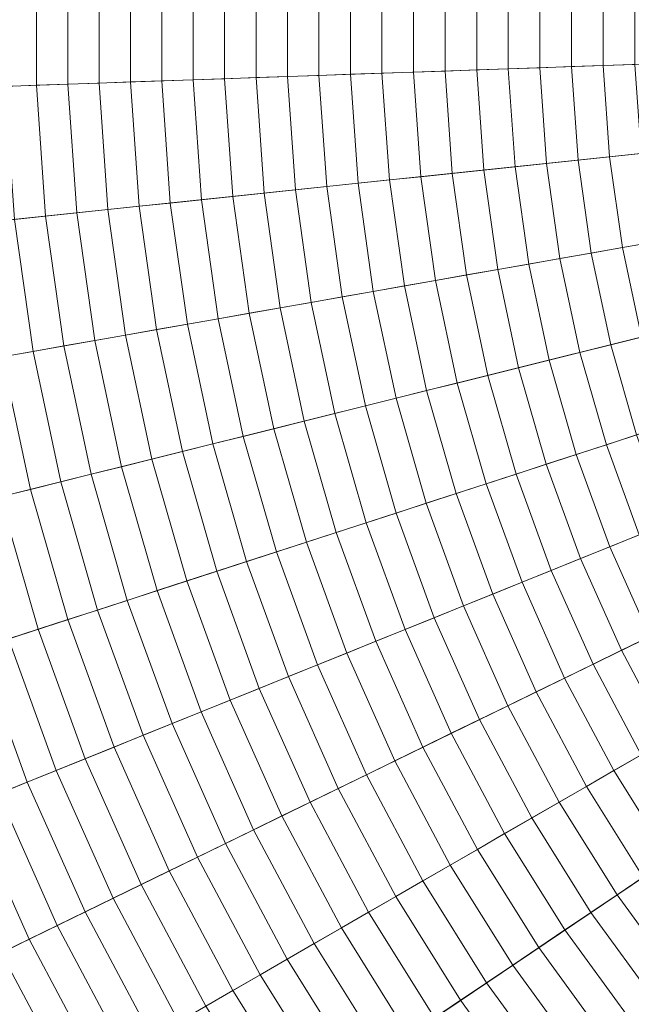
# Model space of a CAD drawing. Header units: centimetres. Extents: x -3.01 to 4.18, y -6.48 to 0.72.
# Tile 147 of 256: x -1.14 to -0.58, y -3.78 to -2.88. Entities that reach past the tile are written whole.
import ezdxf

# ---------------------------------------------------------------- set-up
doc = ezdxf.new("R2010")
doc.units = ezdxf.units.CM
doc.header["$LTSCALE"] = 2.54
doc.layers.add('Lucido design-1', color=7, linetype='Continuous')

# ---------------------------------------------------------------- blocks, each defined once
blk = doc.blocks.new('Gruppo-1')
at = {"color": 142, "linetype": 'Continuous', "lineweight": 9}
for points in [[(-3.01007, -2.75531, -13.70234), (-3.01007, -3.00649, -13.70234), (0.5842, -2.88097, -13.70234), (0.5842, -2.88082, -13.70234)], [(-1.12037, -2.8213, -12.80129), (-1.12037, -2.9405, -12.80129), (-1.14878, -2.94149, -12.80783), (-1.14878, -2.82031, -12.80783)], [(-1.09193, -2.82229, -12.79485), (-1.09193, -2.93951, -12.79485), (-1.12037, -2.9405, -12.80129), (-1.12037, -2.8213, -12.80129)], [(-1.06347, -2.82328, -12.7885), (-1.06347, -2.93851, -12.7885), (-1.09193, -2.93951, -12.79485), (-1.09193, -2.82229, -12.79485)], [(-1.03498, -2.82428, -12.78226), (-1.03498, -2.93752, -12.78226), (-1.06347, -2.93851, -12.7885), (-1.06347, -2.82328, -12.7885)], [(-1.00648, -2.82527, -12.77612), (-1.00648, -2.93652, -12.77612), (-1.03498, -2.93752, -12.78226), (-1.03498, -2.82428, -12.78226)], [(-0.97795, -2.82627, -12.77007), (-0.97795, -2.93553, -12.77007), (-1.00648, -2.93652, -12.77612), (-1.00648, -2.82527, -12.77612)], [(-0.94941, -2.82727, -12.76412), (-0.94941, -2.93453, -12.76412), (-0.97795, -2.93553, -12.77007), (-0.97795, -2.82627, -12.77007)], [(-0.92084, -2.82827, -12.75827), (-0.92084, -2.93353, -12.75827), (-0.94941, -2.93453, -12.76412), (-0.94941, -2.82727, -12.76412)], [(-0.89225, -2.82926, -12.75253), (-0.89225, -2.93253, -12.75253), (-0.92084, -2.93353, -12.75827), (-0.92084, -2.82827, -12.75827)], [(-0.86365, -2.83026, -12.74688), (-0.86365, -2.93153, -12.74688), (-0.89225, -2.93253, -12.75253), (-0.89225, -2.82926, -12.75253)], [(-0.83502, -2.83126, -12.74133), (-0.83502, -2.93053, -12.74133), (-0.86365, -2.93153, -12.74688), (-0.86365, -2.83026, -12.74688)], [(-0.80638, -2.83226, -12.73588), (-0.80638, -2.92953, -12.73588), (-0.83502, -2.93053, -12.74133), (-0.83502, -2.83126, -12.74133)], [(-0.77771, -2.83326, -12.73052), (-0.77771, -2.92853, -12.73052), (-0.80638, -2.92953, -12.73588), (-0.80638, -2.83226, -12.73588)], [(-0.74903, -2.83427, -12.72527), (-0.74903, -2.92753, -12.72527), (-0.77771, -2.92853, -12.73052), (-0.77771, -2.83326, -12.73052)], [(-0.72033, -2.83527, -12.72012), (-0.72033, -2.92653, -12.72012), (-0.74903, -2.92753, -12.72527), (-0.74903, -2.83427, -12.72527)], [(-0.69161, -2.83627, -12.71507), (-0.69161, -2.92553, -12.71507), (-0.72033, -2.92653, -12.72012), (-0.72033, -2.83527, -12.72012)], [(-0.66288, -2.83727, -12.71011), (-0.66288, -2.92452, -12.71011), (-0.69161, -2.92553, -12.71507), (-0.69161, -2.83627, -12.71507)], [(-0.63413, -2.83828, -12.70526), (-0.63413, -2.92352, -12.70526), (-0.66288, -2.92452, -12.71011), (-0.66288, -2.83727, -12.71011)], [(-0.60536, -2.83928, -12.70051), (-0.60536, -2.92251, -12.70051), (-0.63413, -2.92352, -12.70526), (-0.63413, -2.83828, -12.70526)], [(-0.57657, -2.84029, -12.69585), (-0.57657, -2.92151, -12.69585), (-0.60536, -2.92251, -12.70051), (-0.60536, -2.83928, -12.70051)], [(-3.01007, -3.00649, -13.70234), (-2.99255, -3.25706, -13.70234), (0.58421, -2.88112, -13.70234), (0.5842, -2.88097, -13.70234)], [(-2.99255, -3.25706, -13.70234), (-2.95759, -3.50579, -13.70234), (0.58423, -2.88127, -13.70234), (0.58421, -2.88112, -13.70234)], [(-2.95759, -3.50579, -13.70234), (-2.90537, -3.75148, -13.70234), (0.58426, -2.88142, -13.70234), (0.58423, -2.88127, -13.70234)], [(-2.90537, -3.75148, -13.70234), (-2.83614, -3.99293, -13.70234), (0.58431, -2.88157, -13.70234), (0.58426, -2.88142, -13.70234)], [(-2.83614, -3.99293, -13.70234), (-2.75023, -4.22897, -13.70234), (0.58436, -2.88171, -13.70234), (0.58431, -2.88157, -13.70234)], [(-2.75023, -4.22897, -13.70234), (-2.64806, -4.45843, -13.70234), (0.58442, -2.88185, -13.70234), (0.58436, -2.88171, -13.70234)], [(-2.64806, -4.45843, -13.70234), (-2.53014, -4.68021, -13.70234), (0.58449, -2.88198, -13.70234), (0.58442, -2.88185, -13.70234)], [(-2.53014, -4.68021, -13.70234), (-2.39704, -4.89322, -13.70234), (0.58457, -2.88211, -13.70234), (0.58449, -2.88198, -13.70234)], [(-2.39704, -4.89322, -13.70234), (-2.24939, -5.09643, -13.70234), (0.58466, -2.88223, -13.70234), (0.58457, -2.88211, -13.70234)], [(-2.24939, -5.09643, -13.70234), (-2.08794, -5.28885, -13.70234), (0.58475, -2.88234, -13.70234), (0.58466, -2.88223, -13.70234)], [(-2.08794, -5.28885, -13.70234), (-1.91345, -5.46953, -13.70234), (0.58486, -2.88245, -13.70234), (0.58475, -2.88234, -13.70234)], [(-1.91345, -5.46953, -13.70234), (-1.72679, -5.63761, -13.70234), (0.58497, -2.88255, -13.70234), (0.58486, -2.88245, -13.70234)], [(-1.72679, -5.63761, -13.70234), (-1.52886, -5.79225, -13.70234), (0.58509, -2.88265, -13.70234), (0.58497, -2.88255, -13.70234)], [(-1.52886, -5.79225, -13.70234), (-1.32062, -5.93271, -13.70234), (0.58522, -2.88273, -13.70234), (0.58509, -2.88265, -13.70234)], [(-1.32062, -5.93271, -13.70234), (-1.10309, -6.0583, -13.70234), (0.58535, -2.88281, -13.70234), (0.58522, -2.88273, -13.70234)], [(-1.10309, -6.0583, -13.70234), (-0.87733, -6.16841, -13.70234), (0.58548, -2.88287, -13.70234), (0.58535, -2.88281, -13.70234)], [(-0.87733, -6.16841, -13.70234), (-0.64444, -6.2625, -13.70234), (0.58562, -2.88293, -13.70234), (0.58548, -2.88287, -13.70234)], [(-0.64444, -6.2625, -13.70234), (-0.40555, -6.34012, -13.70234), (0.58577, -2.88298, -13.70234), (0.58562, -2.88293, -13.70234)], [(-0.69161, -2.92553, -12.71507), (-0.68539, -3.01456, -12.71507), (-0.71397, -3.01757, -12.72012), (-0.72033, -2.92653, -12.72012)], [(-0.66288, -2.92452, -12.71011), (-0.65679, -3.01156, -12.71011), (-0.68539, -3.01456, -12.71507), (-0.69161, -2.92553, -12.71507)], [(-0.63413, -2.92352, -12.70526), (-0.62818, -3.00855, -12.70526), (-0.65679, -3.01156, -12.71011), (-0.66288, -2.92452, -12.71011)], [(-0.60536, -2.92251, -12.70051), (-0.59955, -3.00554, -12.70051), (-0.62818, -3.00855, -12.70526), (-0.63413, -2.92352, -12.70526)], [(-0.57657, -2.92151, -12.69585), (-0.57091, -3.00253, -12.69585), (-0.59955, -3.00554, -12.70051), (-0.60536, -2.92251, -12.70051)], [(-0.94941, -2.93453, -12.76412), (-0.94193, -3.04153, -12.76412), (-0.97033, -3.04451, -12.77007), (-0.97795, -2.93553, -12.77007)], [(-0.92084, -2.93353, -12.75827), (-0.9135, -3.03854, -12.75827), (-0.94193, -3.04153, -12.76412), (-0.94941, -2.93453, -12.76412)], [(-0.89225, -2.93253, -12.75253), (-0.88505, -3.03555, -12.75253), (-0.9135, -3.03854, -12.75827), (-0.92084, -2.93353, -12.75827)], [(-0.86365, -2.93153, -12.74688), (-0.85658, -3.03256, -12.74688), (-0.88505, -3.03555, -12.75253), (-0.89225, -2.93253, -12.75253)], [(-0.83502, -2.93053, -12.74133), (-0.8281, -3.02956, -12.74133), (-0.85658, -3.03256, -12.74688), (-0.86365, -2.93153, -12.74688)], [(-0.80638, -2.92953, -12.73588), (-0.79959, -3.02657, -12.73588), (-0.8281, -3.02956, -12.74133), (-0.83502, -2.93053, -12.74133)], [(-0.77771, -2.92853, -12.73052), (-0.77107, -3.02357, -12.73052), (-0.79959, -3.02657, -12.73588), (-0.80638, -2.92953, -12.73588)], [(-0.74903, -2.92753, -12.72527), (-0.74253, -3.02057, -12.72527), (-0.77107, -3.02357, -12.73052), (-0.77771, -2.92853, -12.73052)], [(-0.72033, -2.92653, -12.72012), (-0.71397, -3.01757, -12.72012), (-0.74253, -3.02057, -12.72527), (-0.74903, -2.92753, -12.72527)], [(-1.12037, -2.9405, -12.80129), (-1.11205, -3.05941, -12.80129), (-1.14033, -3.06238, -12.80783), (-1.14878, -2.94149, -12.80783)], [(-1.09193, -2.93951, -12.79485), (-1.08375, -3.05643, -12.79485), (-1.11205, -3.05941, -12.80129), (-1.12037, -2.9405, -12.80129)], [(-1.06347, -2.93851, -12.7885), (-1.05543, -3.05346, -12.7885), (-1.08375, -3.05643, -12.79485), (-1.09193, -2.93951, -12.79485)], [(-1.03498, -2.93752, -12.78226), (-1.02708, -3.05048, -12.78226), (-1.05543, -3.05346, -12.7885), (-1.06347, -2.93851, -12.7885)], [(-1.00648, -2.93652, -12.77612), (-0.99872, -3.0475, -12.77612), (-1.02708, -3.05048, -12.78226), (-1.03498, -2.93752, -12.78226)], [(-0.97795, -2.93553, -12.77007), (-0.97033, -3.04451, -12.77007), (-0.99872, -3.0475, -12.77612), (-1.00648, -2.93652, -12.77612)], [(-0.59955, -3.00554, -12.70051), (-0.58797, -3.08796, -12.70051), (-0.61632, -3.09296, -12.70526), (-0.62818, -3.00855, -12.70526)], [(-0.57091, -3.00253, -12.69585), (-0.5596, -3.08296, -12.69585), (-0.58797, -3.08796, -12.70051), (-0.59955, -3.00554, -12.70051)], [(-0.68539, -3.01456, -12.71507), (-0.67297, -3.10295, -12.71507), (-0.70127, -3.10794, -12.72012), (-0.71397, -3.01757, -12.72012)], [(-0.65679, -3.01156, -12.71011), (-0.64465, -3.09796, -12.71011), (-0.67297, -3.10295, -12.71507), (-0.68539, -3.01456, -12.71507)], [(-0.62818, -3.00855, -12.70526), (-0.61632, -3.09296, -12.70526), (-0.64465, -3.09796, -12.71011), (-0.65679, -3.01156, -12.71011)], [(-0.77107, -3.02357, -12.73052), (-0.75781, -3.11791, -12.73052), (-0.78605, -3.12289, -12.73588), (-0.79959, -3.02657, -12.73588)], [(-0.74253, -3.02057, -12.72527), (-0.72955, -3.11293, -12.72527), (-0.75781, -3.11791, -12.73052), (-0.77107, -3.02357, -12.73052)], [(-0.71397, -3.01757, -12.72012), (-0.70127, -3.10794, -12.72012), (-0.72955, -3.11293, -12.72527), (-0.74253, -3.02057, -12.72527)], [(-0.85658, -3.03256, -12.74688), (-0.84249, -3.13284, -12.74688), (-0.87068, -3.13781, -12.75253), (-0.88505, -3.03555, -12.75253)], [(-0.8281, -3.02956, -12.74133), (-0.81428, -3.12787, -12.74133), (-0.84249, -3.13284, -12.74688), (-0.85658, -3.03256, -12.74688)], [(-0.79959, -3.02657, -12.73588), (-0.78605, -3.12289, -12.73588), (-0.81428, -3.12787, -12.74133), (-0.8281, -3.02956, -12.74133)], [(-0.94193, -3.04153, -12.76412), (-0.927, -3.14774, -12.76412), (-0.95513, -3.1527, -12.77007), (-0.97033, -3.04451, -12.77007)], [(-0.9135, -3.03854, -12.75827), (-0.89885, -3.14278, -12.75827), (-0.927, -3.14774, -12.76412), (-0.94193, -3.04153, -12.76412)], [(-0.88505, -3.03555, -12.75253), (-0.87068, -3.13781, -12.75253), (-0.89885, -3.14278, -12.75827), (-0.9135, -3.03854, -12.75827)], [(-1.02708, -3.05048, -12.78226), (-1.01132, -3.16261, -12.78226), (-1.03939, -3.16756, -12.7885), (-1.05543, -3.05346, -12.7885)], [(-0.99872, -3.0475, -12.77612), (-0.98324, -3.15766, -12.77612), (-1.01132, -3.16261, -12.78226), (-1.02708, -3.05048, -12.78226)], [(-0.97033, -3.04451, -12.77007), (-0.95513, -3.1527, -12.77007), (-0.98324, -3.15766, -12.77612), (-0.99872, -3.0475, -12.77612)], [(-1.11205, -3.05941, -12.80129), (-1.09546, -3.17745, -12.80129), (-1.12346, -3.18239, -12.80783), (-1.14033, -3.06238, -12.80783)], [(-1.08375, -3.05643, -12.79485), (-1.06744, -3.17251, -12.79485), (-1.09546, -3.17745, -12.80129), (-1.11205, -3.05941, -12.80129)], [(-1.05543, -3.05346, -12.7885), (-1.03939, -3.16756, -12.7885), (-1.06744, -3.17251, -12.79485), (-1.08375, -3.05643, -12.79485)], [(-1.14033, -3.06238, -12.80783), (-1.12346, -3.18239, -12.80783), (-1.15144, -3.18732, -12.81447), (-1.16858, -3.06535, -12.81447)], [(-0.5596, -3.08296, -12.69585), (-0.54272, -3.16241, -12.69585), (-0.57066, -3.16938, -12.70051), (-0.58797, -3.08796, -12.70051)], [(-0.61632, -3.09296, -12.70526), (-0.5986, -3.17634, -12.70526), (-0.62651, -3.1833, -12.71011), (-0.64465, -3.09796, -12.71011)], [(-0.58797, -3.08796, -12.70051), (-0.57066, -3.16938, -12.70051), (-0.5986, -3.17634, -12.70526), (-0.61632, -3.09296, -12.70526)], [(-0.67297, -3.10295, -12.71507), (-0.65441, -3.19026, -12.71507), (-0.68229, -3.19721, -12.72012), (-0.70127, -3.10794, -12.72012)], [(-0.64465, -3.09796, -12.71011), (-0.62651, -3.1833, -12.71011), (-0.65441, -3.19026, -12.71507), (-0.67297, -3.10295, -12.71507)], [(-0.72955, -3.11293, -12.72527), (-0.71016, -3.20416, -12.72527), (-0.738, -3.2111, -12.73052), (-0.75781, -3.11791, -12.73052)], [(-0.70127, -3.10794, -12.72012), (-0.68229, -3.19721, -12.72012), (-0.71016, -3.20416, -12.72527), (-0.72955, -3.11293, -12.72527)], [(-0.78605, -3.12289, -12.73588), (-0.76583, -3.21804, -12.73588), (-0.79364, -3.22497, -12.74133), (-0.81428, -3.12787, -12.74133)], [(-0.75781, -3.11791, -12.73052), (-0.738, -3.2111, -12.73052), (-0.76583, -3.21804, -12.73588), (-0.78605, -3.12289, -12.73588)], [(-0.81428, -3.12787, -12.74133), (-0.79364, -3.22497, -12.74133), (-0.82143, -3.2319, -12.74688), (-0.84249, -3.13284, -12.74688)], [(-0.87068, -3.13781, -12.75253), (-0.84921, -3.23883, -12.75253), (-0.87696, -3.24575, -12.75827), (-0.89885, -3.14278, -12.75827)], [(-0.84249, -3.13284, -12.74688), (-0.82143, -3.2319, -12.74688), (-0.84921, -3.23883, -12.75253), (-0.87068, -3.13781, -12.75253)], [(-0.927, -3.14774, -12.76412), (-0.9047, -3.25266, -12.76412), (-0.93241, -3.25957, -12.77007), (-0.95513, -3.1527, -12.77007)], [(-0.89885, -3.14278, -12.75827), (-0.87696, -3.24575, -12.75827), (-0.9047, -3.25266, -12.76412), (-0.927, -3.14774, -12.76412)], [(-0.98324, -3.15766, -12.77612), (-0.96011, -3.26648, -12.77612), (-0.98778, -3.27338, -12.78226), (-1.01132, -3.16261, -12.78226)], [(-0.95513, -3.1527, -12.77007), (-0.93241, -3.25957, -12.77007), (-0.96011, -3.26648, -12.77612), (-0.98324, -3.15766, -12.77612)], [(-1.03939, -3.16756, -12.7885), (-1.01544, -3.28027, -12.7885), (-1.04307, -3.28716, -12.79485), (-1.06744, -3.17251, -12.79485)], [(-1.01132, -3.16261, -12.78226), (-0.98778, -3.27338, -12.78226), (-1.01544, -3.28027, -12.7885), (-1.03939, -3.16756, -12.7885)], [(-1.06744, -3.17251, -12.79485), (-1.04307, -3.28716, -12.79485), (-1.07068, -3.29404, -12.80129), (-1.09546, -3.17745, -12.80129)], [(-0.5986, -3.17634, -12.70526), (-0.5751, -3.25828, -12.70526), (-0.60246, -3.26717, -12.71011), (-0.62651, -3.1833, -12.71011)], [(-0.57066, -3.16938, -12.70051), (-0.54772, -3.24938, -12.70051), (-0.5751, -3.25828, -12.70526), (-0.5986, -3.17634, -12.70526)], [(-1.12346, -3.18239, -12.80783), (-1.09827, -3.30092, -12.80783), (-1.12583, -3.3078, -12.81447), (-1.15144, -3.18732, -12.81447)], [(-1.09546, -3.17745, -12.80129), (-1.07068, -3.29404, -12.80129), (-1.09827, -3.30092, -12.80783), (-1.12346, -3.18239, -12.80783)], [(-0.62651, -3.1833, -12.71011), (-0.60246, -3.26717, -12.71011), (-0.62981, -3.27606, -12.71507), (-0.65441, -3.19026, -12.71507)], [(-1.15144, -3.18732, -12.81447), (-1.12583, -3.3078, -12.81447), (-1.15338, -3.31466, -12.82121), (-1.1794, -3.19225, -12.82121)], [(-0.65441, -3.19026, -12.71507), (-0.62981, -3.27606, -12.71507), (-0.65714, -3.28493, -12.72012), (-0.68229, -3.19721, -12.72012)], [(-0.68229, -3.19721, -12.72012), (-0.65714, -3.28493, -12.72012), (-0.68445, -3.29381, -12.72527), (-0.71016, -3.20416, -12.72527)], [(-0.738, -3.2111, -12.73052), (-0.71174, -3.30268, -12.73052), (-0.73902, -3.31154, -12.73588), (-0.76583, -3.21804, -12.73588)], [(-0.71016, -3.20416, -12.72527), (-0.68445, -3.29381, -12.72527), (-0.71174, -3.30268, -12.73052), (-0.738, -3.2111, -12.73052)], [(-0.76583, -3.21804, -12.73588), (-0.73902, -3.31154, -12.73588), (-0.76628, -3.3204, -12.74133), (-0.79364, -3.22497, -12.74133)], [(-0.79364, -3.22497, -12.74133), (-0.76628, -3.3204, -12.74133), (-0.79352, -3.32925, -12.74688), (-0.82143, -3.2319, -12.74688)], [(-0.84921, -3.23883, -12.75253), (-0.82074, -3.33809, -12.75253), (-0.84795, -3.34693, -12.75827), (-0.87696, -3.24575, -12.75827)], [(-0.82143, -3.2319, -12.74688), (-0.79352, -3.32925, -12.74688), (-0.82074, -3.33809, -12.75253), (-0.84921, -3.23883, -12.75253)], [(-0.87696, -3.24575, -12.75827), (-0.84795, -3.34693, -12.75827), (-0.87513, -3.35577, -12.76412), (-0.9047, -3.25266, -12.76412)], [(-0.9047, -3.25266, -12.76412), (-0.87513, -3.35577, -12.76412), (-0.9023, -3.36459, -12.77007), (-0.93241, -3.25957, -12.77007)], [(-0.93241, -3.25957, -12.77007), (-0.9023, -3.36459, -12.77007), (-0.92944, -3.37341, -12.77612), (-0.96011, -3.26648, -12.77612)], [(-0.5751, -3.25828, -12.70526), (-0.54595, -3.33838, -12.70526), (-0.57262, -3.34916, -12.71011), (-0.60246, -3.26717, -12.71011)], [(-0.98778, -3.27338, -12.78226), (-0.95657, -3.38223, -12.78226), (-0.98367, -3.39103, -12.7885), (-1.01544, -3.28027, -12.7885)], [(-0.96011, -3.26648, -12.77612), (-0.92944, -3.37341, -12.77612), (-0.95657, -3.38223, -12.78226), (-0.98778, -3.27338, -12.78226)], [(-0.60246, -3.26717, -12.71011), (-0.57262, -3.34916, -12.71011), (-0.59928, -3.35993, -12.71507), (-0.62981, -3.27606, -12.71507)], [(-1.01544, -3.28027, -12.7885), (-0.98367, -3.39103, -12.7885), (-1.01076, -3.39983, -12.79485), (-1.04307, -3.28716, -12.79485)], [(-0.62981, -3.27606, -12.71507), (-0.59928, -3.35993, -12.71507), (-0.62592, -3.37069, -12.72012), (-0.65714, -3.28493, -12.72012)], [(-1.04307, -3.28716, -12.79485), (-1.01076, -3.39983, -12.79485), (-1.03782, -3.40863, -12.80129), (-1.07068, -3.29404, -12.80129)], [(-0.65714, -3.28493, -12.72012), (-0.62592, -3.37069, -12.72012), (-0.65255, -3.38145, -12.72527), (-0.68445, -3.29381, -12.72527)], [(-1.09827, -3.30092, -12.80783), (-1.06486, -3.41741, -12.80783), (-1.09188, -3.42619, -12.81447), (-1.12583, -3.3078, -12.81447)], [(-1.07068, -3.29404, -12.80129), (-1.03782, -3.40863, -12.80129), (-1.06486, -3.41741, -12.80783), (-1.09827, -3.30092, -12.80783)], [(-0.68445, -3.29381, -12.72527), (-0.65255, -3.38145, -12.72527), (-0.67916, -3.3922, -12.73052), (-0.71174, -3.30268, -12.73052)], [(-1.12583, -3.3078, -12.81447), (-1.09188, -3.42619, -12.81447), (-1.11888, -3.43497, -12.82121), (-1.15338, -3.31466, -12.82121)], [(-0.71174, -3.30268, -12.73052), (-0.67916, -3.3922, -12.73052), (-0.70575, -3.40295, -12.73588), (-0.73902, -3.31154, -12.73588)], [(-1.15338, -3.31466, -12.82121), (-1.11888, -3.43497, -12.82121), (-1.14586, -3.44373, -12.82804), (-1.1809, -3.32153, -12.82804)], [(-0.73902, -3.31154, -12.73588), (-0.70575, -3.40295, -12.73588), (-0.73233, -3.41368, -12.74133), (-0.76628, -3.3204, -12.74133)], [(-0.76628, -3.3204, -12.74133), (-0.73233, -3.41368, -12.74133), (-0.75888, -3.42441, -12.74688), (-0.79352, -3.32925, -12.74688)], [(-0.79352, -3.32925, -12.74688), (-0.75888, -3.42441, -12.74688), (-0.78542, -3.43514, -12.75253), (-0.82074, -3.33809, -12.75253)], [(-0.82074, -3.33809, -12.75253), (-0.78542, -3.43514, -12.75253), (-0.81194, -3.44585, -12.75827), (-0.84795, -3.34693, -12.75827)], [(-0.87513, -3.35577, -12.76412), (-0.83845, -3.45656, -12.76412), (-0.86493, -3.46726, -12.77007), (-0.9023, -3.36459, -12.77007)], [(-0.84795, -3.34693, -12.75827), (-0.81194, -3.44585, -12.75827), (-0.83845, -3.45656, -12.76412), (-0.87513, -3.35577, -12.76412)], [(-0.57262, -3.34916, -12.71011), (-0.53713, -3.42886, -12.71011), (-0.56298, -3.44147, -12.71507), (-0.59928, -3.35993, -12.71507)], [(-0.9023, -3.36459, -12.77007), (-0.86493, -3.46726, -12.77007), (-0.8914, -3.47795, -12.77612), (-0.92944, -3.37341, -12.77612)], [(-0.59928, -3.35993, -12.71507), (-0.56298, -3.44147, -12.71507), (-0.5888, -3.45406, -12.72012), (-0.62592, -3.37069, -12.72012)], [(-0.92944, -3.37341, -12.77612), (-0.8914, -3.47795, -12.77612), (-0.91784, -3.48863, -12.78226), (-0.95657, -3.38223, -12.78226)], [(-0.62592, -3.37069, -12.72012), (-0.5888, -3.45406, -12.72012), (-0.61461, -3.46665, -12.72527), (-0.65255, -3.38145, -12.72527)], [(-0.95657, -3.38223, -12.78226), (-0.91784, -3.48863, -12.78226), (-0.94426, -3.49931, -12.7885), (-0.98367, -3.39103, -12.7885)], [(-0.65255, -3.38145, -12.72527), (-0.61461, -3.46665, -12.72527), (-0.64041, -3.47923, -12.73052), (-0.67916, -3.3922, -12.73052)], [(-0.98367, -3.39103, -12.7885), (-0.94426, -3.49931, -12.7885), (-0.97067, -3.50998, -12.79485), (-1.01076, -3.39983, -12.79485)], [(-1.01076, -3.39983, -12.79485), (-0.97067, -3.50998, -12.79485), (-0.99705, -3.52064, -12.80129), (-1.03782, -3.40863, -12.80129)], [(-0.67916, -3.3922, -12.73052), (-0.64041, -3.47923, -12.73052), (-0.66619, -3.49181, -12.73588), (-0.70575, -3.40295, -12.73588)], [(-1.03782, -3.40863, -12.80129), (-0.99705, -3.52064, -12.80129), (-1.02342, -3.53129, -12.80783), (-1.06486, -3.41741, -12.80783)], [(-0.70575, -3.40295, -12.73588), (-0.66619, -3.49181, -12.73588), (-0.69195, -3.50437, -12.74133), (-0.73233, -3.41368, -12.74133)], [(-1.06486, -3.41741, -12.80783), (-1.02342, -3.53129, -12.80783), (-1.04976, -3.54193, -12.81447), (-1.09188, -3.42619, -12.81447)], [(-0.73233, -3.41368, -12.74133), (-0.69195, -3.50437, -12.74133), (-0.71769, -3.51693, -12.74688), (-0.75888, -3.42441, -12.74688)], [(-1.09188, -3.42619, -12.81447), (-1.04976, -3.54193, -12.81447), (-1.07608, -3.55257, -12.82121), (-1.11888, -3.43497, -12.82121)], [(-0.75888, -3.42441, -12.74688), (-0.71769, -3.51693, -12.74688), (-0.74342, -3.52948, -12.75253), (-0.78542, -3.43514, -12.75253)], [(-1.11888, -3.43497, -12.82121), (-1.07608, -3.55257, -12.82121), (-1.10238, -3.56319, -12.82804), (-1.14586, -3.44373, -12.82804)], [(-0.78542, -3.43514, -12.75253), (-0.74342, -3.52948, -12.75253), (-0.76913, -3.54201, -12.75827), (-0.81194, -3.44585, -12.75827)], [(-1.14586, -3.44373, -12.82804), (-1.10238, -3.56319, -12.82804), (-1.12866, -3.57381, -12.83497), (-1.17281, -3.45249, -12.83497)], [(-0.56298, -3.44147, -12.71507), (-0.52107, -3.52028, -12.71507), (-0.54596, -3.53464, -12.72012), (-0.5888, -3.45406, -12.72012)], [(-1.17281, -3.45249, -12.83497), (-1.12866, -3.57381, -12.83497), (-1.15491, -3.58442, -12.842), (-1.19975, -3.46124, -12.842)], [(-0.81194, -3.44585, -12.75827), (-0.76913, -3.54201, -12.75827), (-0.79482, -3.55455, -12.76412), (-0.83845, -3.45656, -12.76412)], [(-0.5888, -3.45406, -12.72012), (-0.54596, -3.53464, -12.72012), (-0.57083, -3.549, -12.72527), (-0.61461, -3.46665, -12.72527)], [(-0.83845, -3.45656, -12.76412), (-0.79482, -3.55455, -12.76412), (-0.82049, -3.56707, -12.77007), (-0.86493, -3.46726, -12.77007)], [(-0.86493, -3.46726, -12.77007), (-0.82049, -3.56707, -12.77007), (-0.84615, -3.57958, -12.77612), (-0.8914, -3.47795, -12.77612)], [(-0.61461, -3.46665, -12.72527), (-0.57083, -3.549, -12.72527), (-0.59568, -3.56335, -12.73052), (-0.64041, -3.47923, -12.73052)], [(-0.8914, -3.47795, -12.77612), (-0.84615, -3.57958, -12.77612), (-0.87178, -3.59208, -12.78226), (-0.91784, -3.48863, -12.78226)], [(-0.64041, -3.47923, -12.73052), (-0.59568, -3.56335, -12.73052), (-0.62052, -3.57769, -12.73588), (-0.66619, -3.49181, -12.73588)], [(-0.91784, -3.48863, -12.78226), (-0.87178, -3.59208, -12.78226), (-0.8974, -3.60458, -12.7885), (-0.94426, -3.49931, -12.7885)], [(-0.66619, -3.49181, -12.73588), (-0.62052, -3.57769, -12.73588), (-0.64534, -3.59202, -12.74133), (-0.69195, -3.50437, -12.74133)], [(-0.94426, -3.49931, -12.7885), (-0.8974, -3.60458, -12.7885), (-0.92299, -3.61706, -12.79485), (-0.97067, -3.50998, -12.79485)], [(-0.69195, -3.50437, -12.74133), (-0.64534, -3.59202, -12.74133), (-0.67015, -3.60634, -12.74688), (-0.71769, -3.51693, -12.74688)], [(-0.97067, -3.50998, -12.79485), (-0.92299, -3.61706, -12.79485), (-0.94857, -3.62953, -12.80129), (-0.99705, -3.52064, -12.80129)], [(-0.99705, -3.52064, -12.80129), (-0.94857, -3.62953, -12.80129), (-0.97413, -3.642, -12.80783), (-1.02342, -3.53129, -12.80783)], [(-0.71769, -3.51693, -12.74688), (-0.67015, -3.60634, -12.74688), (-0.69494, -3.62066, -12.75253), (-0.74342, -3.52948, -12.75253)], [(-1.02342, -3.53129, -12.80783), (-0.97413, -3.642, -12.80783), (-0.99966, -3.65445, -12.81447), (-1.04976, -3.54193, -12.81447)], [(-0.74342, -3.52948, -12.75253), (-0.69494, -3.62066, -12.75253), (-0.71971, -3.63496, -12.75827), (-0.76913, -3.54201, -12.75827)], [(-1.04976, -3.54193, -12.81447), (-0.99966, -3.65445, -12.81447), (-1.02518, -3.6669, -12.82121), (-1.07608, -3.55257, -12.82121)], [(-0.76913, -3.54201, -12.75827), (-0.71971, -3.63496, -12.75827), (-0.74446, -3.64925, -12.76412), (-0.79482, -3.55455, -12.76412)], [(-1.07608, -3.55257, -12.82121), (-1.02518, -3.6669, -12.82121), (-1.05067, -3.67933, -12.82804), (-1.10238, -3.56319, -12.82804)], [(-0.57083, -3.549, -12.72527), (-0.5214, -3.6281, -12.72527), (-0.5452, -3.64414, -12.73052), (-0.59568, -3.56335, -12.73052)], [(-0.79482, -3.55455, -12.76412), (-0.74446, -3.64925, -12.76412), (-0.7692, -3.66353, -12.77007), (-0.82049, -3.56707, -12.77007)], [(-1.10238, -3.56319, -12.82804), (-1.05067, -3.67933, -12.82804), (-1.07614, -3.69176, -12.83497), (-1.12866, -3.57381, -12.83497)], [(-0.82049, -3.56707, -12.77007), (-0.7692, -3.66353, -12.77007), (-0.79392, -3.6778, -12.77612), (-0.84615, -3.57958, -12.77612)], [(-0.59568, -3.56335, -12.73052), (-0.5452, -3.64414, -12.73052), (-0.56898, -3.66018, -12.73588), (-0.62052, -3.57769, -12.73588)], [(-1.12866, -3.57381, -12.83497), (-1.07614, -3.69176, -12.83497), (-1.1016, -3.70417, -12.842), (-1.15491, -3.58442, -12.842)], [(-0.62052, -3.57769, -12.73588), (-0.56898, -3.66018, -12.73588), (-0.59274, -3.67621, -12.74133), (-0.64534, -3.59202, -12.74133)], [(-1.15491, -3.58442, -12.842), (-1.1016, -3.70417, -12.842), (-1.12703, -3.71657, -12.84913), (-1.18115, -3.59502, -12.84913)], [(-0.84615, -3.57958, -12.77612), (-0.79392, -3.6778, -12.77612), (-0.81862, -3.69206, -12.78226), (-0.87178, -3.59208, -12.78226)], [(-1.18115, -3.59502, -12.84913), (-1.12703, -3.71657, -12.84913), (-1.15243, -3.72897, -12.85636), (-1.20736, -3.60561, -12.85636)], [(-0.87178, -3.59208, -12.78226), (-0.81862, -3.69206, -12.78226), (-0.8433, -3.70631, -12.7885), (-0.8974, -3.60458, -12.7885)], [(-0.64534, -3.59202, -12.74133), (-0.59274, -3.67621, -12.74133), (-0.61648, -3.69223, -12.74688), (-0.67015, -3.60634, -12.74688)], [(-0.8974, -3.60458, -12.7885), (-0.8433, -3.70631, -12.7885), (-0.86797, -3.72055, -12.79485), (-0.92299, -3.61706, -12.79485)], [(-0.67015, -3.60634, -12.74688), (-0.61648, -3.69223, -12.74688), (-0.64021, -3.70823, -12.75253), (-0.69494, -3.62066, -12.75253)], [(-0.92299, -3.61706, -12.79485), (-0.86797, -3.72055, -12.79485), (-0.89261, -3.73478, -12.80129), (-0.94857, -3.62953, -12.80129)], [(-0.69494, -3.62066, -12.75253), (-0.64021, -3.70823, -12.75253), (-0.66393, -3.72423, -12.75827), (-0.71971, -3.63496, -12.75827)], [(-0.94857, -3.62953, -12.80129), (-0.89261, -3.73478, -12.80129), (-0.91723, -3.749, -12.80783), (-0.97413, -3.642, -12.80783)], [(-0.97413, -3.642, -12.80783), (-0.91723, -3.749, -12.80783), (-0.94184, -3.7632, -12.81447), (-0.99966, -3.65445, -12.81447)], [(-0.71971, -3.63496, -12.75827), (-0.66393, -3.72423, -12.75827), (-0.68763, -3.74021, -12.76412), (-0.74446, -3.64925, -12.76412)], [(-0.74446, -3.64925, -12.76412), (-0.68763, -3.74021, -12.76412), (-0.71131, -3.75619, -12.77007), (-0.7692, -3.66353, -12.77007)], [(-0.99966, -3.65445, -12.81447), (-0.94184, -3.7632, -12.81447), (-0.96642, -3.7774, -12.82121), (-1.02518, -3.6669, -12.82121)], [(-1.02518, -3.6669, -12.82121), (-0.96642, -3.7774, -12.82121), (-0.99099, -3.79158, -12.82804), (-1.05067, -3.67933, -12.82804)], [(-0.7692, -3.66353, -12.77007), (-0.71131, -3.75619, -12.77007), (-0.73497, -3.77215, -12.77612), (-0.79392, -3.6778, -12.77612)], [(-0.56898, -3.66018, -12.73588), (-0.5118, -3.73888, -12.73588), (-0.53439, -3.75652, -12.74133), (-0.59274, -3.67621, -12.74133)], [(-0.79392, -3.6778, -12.77612), (-0.73497, -3.77215, -12.77612), (-0.75861, -3.7881, -12.78226), (-0.81862, -3.69206, -12.78226)], [(-0.59274, -3.67621, -12.74133), (-0.53439, -3.75652, -12.74133), (-0.55696, -3.77416, -12.74688), (-0.61648, -3.69223, -12.74688)], [(-1.05067, -3.67933, -12.82804), (-0.99099, -3.79158, -12.82804), (-1.01553, -3.80575, -12.83497), (-1.07614, -3.69176, -12.83497)], [(-1.07614, -3.69176, -12.83497), (-1.01553, -3.80575, -12.83497), (-1.04006, -3.81991, -12.842), (-1.1016, -3.70417, -12.842)], [(-0.81862, -3.69206, -12.78226), (-0.75861, -3.7881, -12.78226), (-0.78224, -3.80403, -12.7885), (-0.8433, -3.70631, -12.7885)], [(-0.61648, -3.69223, -12.74688), (-0.55696, -3.77416, -12.74688), (-0.57951, -3.79178, -12.75253), (-0.64021, -3.70823, -12.75253)], [(-1.1016, -3.70417, -12.842), (-1.04006, -3.81991, -12.842), (-1.06456, -3.83406, -12.84913), (-1.12703, -3.71657, -12.84913)], [(-0.8433, -3.70631, -12.7885), (-0.78224, -3.80403, -12.7885), (-0.80585, -3.81996, -12.79485), (-0.86797, -3.72055, -12.79485)], [(-0.64021, -3.70823, -12.75253), (-0.57951, -3.79178, -12.75253), (-0.60205, -3.80939, -12.75827), (-0.66393, -3.72423, -12.75827)], [(-1.12703, -3.71657, -12.84913), (-1.06456, -3.83406, -12.84913), (-1.08904, -3.84819, -12.85636), (-1.15243, -3.72897, -12.85636)], [(-0.86797, -3.72055, -12.79485), (-0.80585, -3.81996, -12.79485), (-0.82944, -3.83587, -12.80129), (-0.89261, -3.73478, -12.80129)], [(-1.15243, -3.72897, -12.85636), (-1.08904, -3.84819, -12.85636), (-1.1135, -3.86231, -12.86369), (-1.17782, -3.74135, -12.86369)], [(-0.66393, -3.72423, -12.75827), (-0.60205, -3.80939, -12.75827), (-0.62458, -3.82699, -12.76412), (-0.68763, -3.74021, -12.76412)], [(-0.89261, -3.73478, -12.80129), (-0.82944, -3.83587, -12.80129), (-0.85301, -3.85177, -12.80783), (-0.91723, -3.749, -12.80783)], [(-0.68763, -3.74021, -12.76412), (-0.62458, -3.82699, -12.76412), (-0.64709, -3.84457, -12.77007), (-0.71131, -3.75619, -12.77007)], [(-1.17782, -3.74135, -12.86369), (-1.1135, -3.86231, -12.86369), (-1.13794, -3.87642, -12.87112), (-1.20318, -3.75372, -12.87112)], [(-0.91723, -3.749, -12.80783), (-0.85301, -3.85177, -12.80783), (-0.87657, -3.86766, -12.81447), (-0.94184, -3.7632, -12.81447)], [(-0.71131, -3.75619, -12.77007), (-0.64709, -3.84457, -12.77007), (-0.66958, -3.86215, -12.77612), (-0.73497, -3.77215, -12.77612)], [(-0.94184, -3.7632, -12.81447), (-0.87657, -3.86766, -12.81447), (-0.9001, -3.88353, -12.82121), (-0.96642, -3.7774, -12.82121)], [(-0.73497, -3.77215, -12.77612), (-0.66958, -3.86215, -12.77612), (-0.69205, -3.87971, -12.78226), (-0.75861, -3.7881, -12.78226)]]:
    blk.add_3dface(points, dxfattribs=at)

msp = doc.modelspace()

# ---------------------------------------------------------------- block references
at = {"layer": 'Lucido design-1', "color": 7}
msp.add_blockref('Gruppo-1', (0, 0), dxfattribs=at)

doc.saveas('drawing.dxf')
